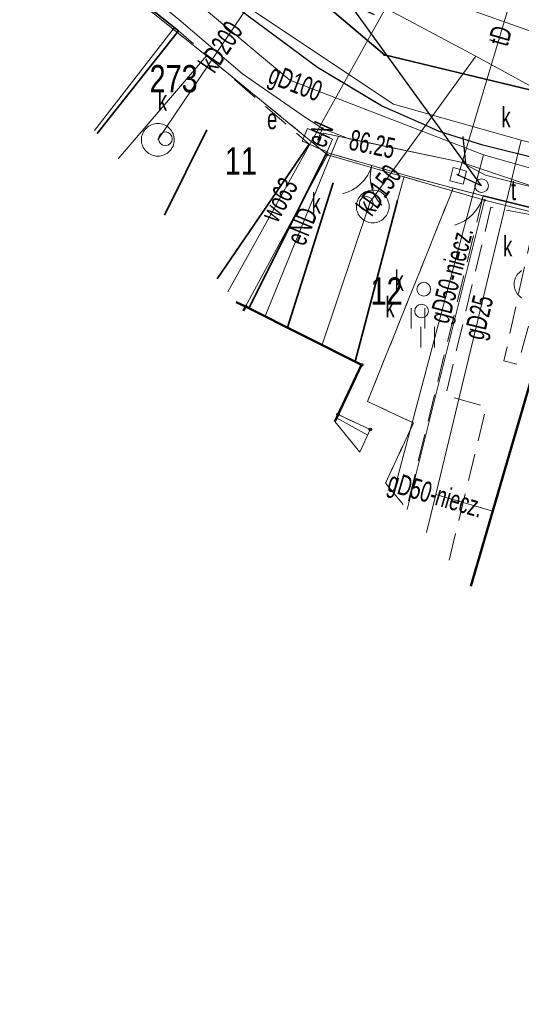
# Model space of a CAD drawing. Header units: metres. Extents: x 7504240 to 7504745, y 5782869 to 5783359.
# Tile 15 of 93: x 7504294 to 7504312, y 5782985 to 5783021. Entities that reach past the tile are written whole.
import ezdxf
from ezdxf.enums import TextEntityAlignment as Align

# ---------------------------------------------------------------- set-up
doc = ezdxf.new("R2010")
doc.units = ezdxf.units.M
doc.header["$MEASUREMENT"] = 0
for name, pattern in [('1.0_0.5', [1.5, 1, -0.5]), ('1.5_0.5', [2, 1.5, -0.5]), ('219-500', [0]), ('egug-500', [1, 0.5, -0.5]), ('l219_500', [0]), ('l32_500', [0]), ('otob_500', [0]), ('otof_500', [0]), ('sutp_500', [0])]:
    doc.linetypes.add(name, pattern=pattern)
doc.layers.get('0').update_dxf_attribs({"color": 2, "linetype": 'CONTINUOUS', "lineweight": 5})
for name, color, linetype in [('203-punkt graniczny', 7, 'CONTINUOUS'), ('211-numer działki ewidencyjnej', 7, 'CONTINUOUS'), ('216-obręb ewidencyjny', 7, 'CONTINUOUS'), ('218-kontur użytku gruntowego', 7, 'CONTINUOUS'), ('219-działka ewidencyjna', 7, 'CONTINUOUS'), ('312-budynek ewidencyjny', 7, 'CONTINUOUS'), ('352-schody', 7, 'CONTINUOUS'), ('brama', 7, 'CONTINUOUS'), ('chodnik', 7, 'CONTINUOUS'), ('furtka', 7, 'CONTINUOUS'), ('jezdnia', 7, 'CONTINUOUS'), ('komora podziemna', 7, 'CONTINUOUS'), ('krawężnik', 7, 'CONTINUOUS'), ('ogrodzenie trwałe', 7, 'CONTINUOUS'), ('przewód elektroenergetyczny podziemny', 7, 'CONTINUOUS'), ('przewód elektroenergetyczny podziemny-Atr1', 7, 'CONTINUOUS'), ('przewód gazowy', 7, 'CONTINUOUS'), ('przewód gazowy-Atr1', 7, 'CONTINUOUS'), ('przewód kanalizacyjny', 7, 'CONTINUOUS'), ('przewód kanalizacyjny-Atr1', 7, 'CONTINUOUS'), ('przewód telekomunikacyjny napowietrzny', 7, 'CONTINUOUS'), ('przewód telekomunikacyjny podziemny', 7, 'CONTINUOUS'), ('przewód telekomunikacyjny podziemny-Atr1', 7, 'CONTINUOUS'), ('przewód wodociągowy', 7, 'CONTINUOUS'), ('przewód wodociągowy-Atr1', 7, 'CONTINUOUS'), ('Punkt budynku', 7, 'CONTINUOUS'), ('rzędna', 7, 'CONTINUOUS'), ('rzędna-Atr2', 7, 'CONTINUOUS'), ('szafa elektroenergetyczna lub kontener', 7, 'CONTINUOUS'), ('szafa elektroenergetyczna lub kontener-Atr17', 7, 'CONTINUOUS'), ('słup przewodów napowietrznych', 7, 'CONTINUOUS'), ('trawnik', 7, 'CONTINUOUS'), ('właz do komory lub kanału - kwadratowy', 7, 'CONTINUOUS'), ('właz do komory lub kanału - kwadratowy-Atr17', 7, 'CONTINUOUS'), ('właz do komory lub kanału - okrągły', 7, 'CONTINUOUS'), ('właz do komory lub kanału - okrągły-Atr17', 7, 'CONTINUOUS')]:
    doc.layers.add(name, color=color, linetype=linetype)
doc.styles.get("Standard").update_dxf_attribs({"font": 'Working1250', "width": 0.75})
doc.linetypes.add('902-500', pattern='A,3.75,0,[1,ksztalty.shx,S=0.5,R=0,X=0,Y=0],3.75', length=7.5)

# ---------------------------------------------------------------- blocks, each defined once
blk = doc.blocks.new('US22')
at = {"color": 0, "linetype": 'Continuous', "lineweight": 13}
blk.add_circle((0, 0), 0.25, dxfattribs=at)
blk = doc.blocks.new('US18')
at = {"color": 0, "linetype": 'Continuous', "lineweight": 13}
for p, q in [((-0.5, -0.25), (-0.5, 0.25)), ((-0.5, 0.25), (0.5, 0.25)), ((0.5, -0.25), (0.5, 0.25)), ((-0.5, -0.25), (0.5, -0.25))]:
    blk.add_line(p, q, dxfattribs=at)
blk = doc.blocks.new('PW01')
at = {"linetype": 'Continuous', "lineweight": 13}
h = blk.add_hatch(color=0, dxfattribs=at)
edge = h.paths.add_edge_path()
edge.add_arc((0, 0), 0.045, 0, 360)
blk = doc.blocks.new('US22A')
at = {"color": 0, "linetype": 'Continuous', "lineweight": 0}
blk.add_lwpolyline([(-0.25, -0.25), (0.25, -0.25), (0.25, 0.25), (-0.25, 0.25)], close=True, dxfattribs=at)
blk = doc.blocks.new('US15')
at = {"color": 0, "linetype": 'Continuous', "lineweight": 13}
blk.add_circle((0, 0), 0.25, dxfattribs=at)
blk = doc.blocks.new('OK02')
at = {"color": 0, "linetype": 'Continuous', "lineweight": 0}
for centre, start, end in [((-1.5, 0), 0, 60), ((1.5, 0), 120, 180)]:
    blk.add_arc(centre, 1.5, start, end, dxfattribs=at)
blk = doc.blocks.new('OK04')
at = {"color": 0, "linetype": 'Continuous', "lineweight": 0}
blk.add_arc((1.5, 0.001), 1.5, 120, 180, dxfattribs=at)
blk = doc.blocks.new('TU04')
at = {"color": 0, "linetype": 'Continuous', "lineweight": 13}
for p, q in [((0, 0), (0, 0.75)), ((0.5, 0), (0.5, 0.75))]:
    blk.add_line(p, q, dxfattribs=at)
blk = doc.blocks.new('SUTP')
at = {"color": 0, "linetype": 'Continuous'}
for p, q in [((0, 0), (0.866, 0.5)), ((9.232, 0), (8.366, 0.5)), ((0, 0), (9.232, 0)), ((1.866, -0.5), (1, 0)), ((7.366, -0.5), (8.232, 0))]:
    blk.add_line(p, q, dxfattribs=at)
blk = doc.blocks.new('203')
at = {"linetype": 'Continuous', "lineweight": 0}
h = blk.add_hatch(color=0, dxfattribs=at)
edge = h.paths.add_edge_path()
edge.add_arc((0, 0), 0.045, 0, 360)
blk = doc.blocks.new('PUNKTBUD')
at = {"color": 0}
blk.add_circle((0, 0), 0.045, dxfattribs=at)

msp = doc.modelspace()

# ---------------------------------------------------------------- linework, layer by layer
at = {"layer": '216-obręb ewidencyjny', "color": 7, "linetype": 'l32_500', "lineweight": 35, "flags": 128}
for points in [[(7504307.45, 5783019.41), (7504283.45, 5783039.71)], [(7504422.45, 5782991.73), (7504307.45, 5783019.41)]]:
    msp.add_lwpolyline(points, dxfattribs=at)
at = {"layer": '218-kontur użytku gruntowego', "color": 3, "linetype": 'egug-500', "lineweight": 18, "flags": 128}
for points in [[(7504283.45, 5783039.71), (7504307.45, 5783019.41)], [(7504290.8, 5783027.49), (7504299.71, 5783020.35)], [(7504299.71, 5783020.35), (7504300.93, 5783019.38)], [(7504300.93, 5783019.38), (7504305.36, 5783015.75)], [(7504307.45, 5783019.41), (7504422.45, 5782991.73)], [(7504305.36, 5783015.75), (7504311.12, 5783014.09)], [(7504311.12, 5783014.09), (7504320.66, 5783011.71)]]:
    msp.add_lwpolyline(points, dxfattribs=at)
at = {"layer": '219-działka ewidencyjna', "color": 7, "linetype": 'l219_500', "lineweight": 18, "flags": 128}
for points in [[(7504307.45, 5783019.41), (7504283.45, 5783039.71)], [(7504422.45, 5782991.73), (7504307.45, 5783019.41)]]:
    msp.add_lwpolyline(points, dxfattribs=at)
at = {"layer": '219-działka ewidencyjna', "color": 7, "linetype": '219-500', "lineweight": 18, "flags": 128}
for points in [[(7504307.45, 5783019.41), (7504283.45, 5783039.71)], [(7504290.8, 5783027.49), (7504299.71, 5783020.35)], [(7504296.827, 5783016.645), (7504299.71, 5783020.35)], [(7504300.93, 5783019.38), (7504299.71, 5783020.35)], [(7504297.687, 5783015.603), (7504300.93, 5783019.38)], [(7504300.93, 5783019.38), (7504305.36, 5783015.75)], [(7504422.45, 5782991.73), (7504307.45, 5783019.41)], [(7504305.36, 5783015.75), (7504302.36, 5783010.2)], [(7504311.12, 5783014.09), (7504305.36, 5783015.75)], [(7504311.12, 5783014.09), (7504308.287, 5783002.762)], [(7504311.12, 5783014.09), (7504320.66, 5783011.71)], [(7504302.28, 5783010.04), (7504302.36, 5783010.2)]]:
    msp.add_lwpolyline(points, dxfattribs=at)
at = {"layer": '312-budynek ewidencyjny', "color": 7, "linetype": 'Continuous', "lineweight": 50, "flags": 128}
for points in [[(7504302.36, 5783010.2), (7504302.018, 5783010.357)], [(7504302.36, 5783010.2), (7504302.28, 5783010.04)], [(7504302.28, 5783010.04), (7504302.36, 5783010.2)], [(7504306.61, 5783008.06), (7504302.36, 5783010.2)], [(7504313.43, 5783009.57), (7504310.609, 5782999.95)], [(7504305.63, 5783005.982), (7504306.61, 5783008.06)]]:
    msp.add_lwpolyline(points, dxfattribs=at)
at = {"layer": '352-schody', "color": 7, "linetype": 'Continuous', "lineweight": 18, "flags": 128}
msp.add_lwpolyline([(7504306.93, 5783005.69), (7504306.55, 5783004.86), (7504305.63, 5783005.98), (7504305.75, 5783006.24)], close=True, dxfattribs=at)
msp.add_lwpolyline([(7504306.93, 5783005.69), (7504306.55, 5783004.86), (7504305.63, 5783005.98), (7504305.75, 5783006.24)], close=True, dxfattribs=at)
msp.add_lwpolyline([(7504306.835, 5783005.482), (7504305.691, 5783006.112)], dxfattribs=at)
at = {"layer": 'brama', "color": 7, "linetype": 'otob_500', "lineweight": 18, "flags": 128}
msp.add_lwpolyline([(7504308.64, 5783014.88), (7504305.34, 5783015.84)], dxfattribs=at)
at = {"layer": 'chodnik', "color": 7, "linetype": '1.0_0.5', "lineweight": 18, "flags": 128}
msp.add_lwpolyline([(7504272.68, 5783079.94), (7504274.5, 5783079.66), (7504276.97, 5783066.63), (7504280.37, 5783047.58), (7504281.2, 5783042.89), (7504281.28, 5783042.41), (7504281.47, 5783041.8), (7504281.75, 5783041.13), (7504281.96, 5783040.59), (7504282.4, 5783039.77), (7504282.84, 5783038.99), (7504283.9, 5783037.33), (7504284.47, 5783036.52), (7504285.14, 5783035.65), (7504285.74, 5783034.91), (7504286.42, 5783034.2), (7504287.13, 5783033.44), (7504288.43, 5783032.11), (7504289.3, 5783031.28), (7504290.27, 5783030.5), (7504296.41, 5783025.45), (7504300.2, 5783022.51), (7504305, 5783018.95), (7504306.48, 5783018.06), (7504307.34, 5783017.55), (7504308.89, 5783016.86), (7504309.45, 5783016.6), (7504310.08, 5783016.41), (7504311.06, 5783016.11), (7504317.39, 5783014.53), (7504327.02, 5783012.16), (7504338.73, 5783009.18), (7504350.7, 5783006.22), (7504350.27, 5783004.56), (7504349.41, 5783004.84), (7504347.06, 5783005.39), (7504345.32, 5783005.79), (7504342.99, 5783006.32), (7504339.79, 5783007.2), (7504337.16, 5783007.78), (7504334.14, 5783008.48), (7504332.99, 5783008.78), (7504330.28, 5783009.39), (7504328.75, 5783009.78), (7504327.54, 5783010.1), (7504323.95, 5783011.04), (7504320.9, 5783011.72), (7504317.67, 5783012.56), (7504315.1, 5783013.27), (7504313.88, 5783013.55), (7504311.07, 5783014.25), (7504309.97, 5783014.53), (7504308.18, 5783015.01), (7504305.34, 5783015.84), (7504304.69, 5783016.14), (7504299.9, 5783020.29), (7504290.43, 5783027.71), (7504289.23, 5783028.76), (7504283.51, 5783034.17), (7504282.22, 5783035.16), (7504280.36, 5783036.93), (7504280.34, 5783037.15), (7504279.72, 5783041.51), (7504279.65, 5783042.07), (7504279.47, 5783043.24), (7504278.14, 5783050.16), (7504277.89, 5783051.55), (7504277.55, 5783053.27), (7504276.56, 5783058.36), (7504275.82, 5783061.49), (7504275.35, 5783064.7), (7504274.8, 5783067.62), (7504274.3, 5783071.26), (7504273.97, 5783072.6), (7504273.63, 5783074.44), (7504273.03, 5783078)], close=True, dxfattribs=at)
for points in [[(7504306.552, 5783004.865), (7504306.93, 5783005.69), (7504305.75, 5783006.24), (7504306.61, 5783008.06), (7504306.37, 5783008.18), (7504307.93, 5783014.08), (7504308.18, 5783015.01), (7504309.97, 5783014.53)], [(7504309.97, 5783014.53), (7504306.83, 5783006.72), (7504308.51, 5783005.93), (7504307.49, 5783003.728)], [(7504309.821, 5783000.905), (7504311.18, 5783006.52), (7504309.69, 5783006.94), (7504311.35, 5783013.83), (7504312.99, 5783013.52), (7504311.83, 5783008.21), (7504312.34, 5783008.07), (7504313.88, 5783013.55), (7504315.1, 5783013.27), (7504314.33, 5783010.44)], [(7504314.33, 5783010.44), (7504313.73, 5783010.61), (7504313.43, 5783009.57), (7504310.609, 5782999.95)]]:
    msp.add_lwpolyline(points, dxfattribs=at)
at = {"layer": 'furtka', "color": 7, "linetype": 'otof_500', "lineweight": 18, "flags": 128}
msp.add_lwpolyline([(7504311.07, 5783014.25), (7504308.64, 5783014.88)], dxfattribs=at)
at = {"layer": 'jezdnia', "color": 7, "linetype": '1.5_0.5', "lineweight": 18, "flags": 128}
msp.add_lwpolyline([(7504577.831, 5783003.782), (7504558.98, 5783020.81), (7504558.19, 5783021.34), (7504557.01, 5783021.88), (7504555.95, 5783022.12), (7504554.68, 5783022.21), (7504552.44, 5783021.93), (7504550.87, 5783021.47), (7504550.03, 5783021.13), (7504542.66, 5783017.53), (7504537.48, 5783015.03), (7504523.13, 5783008.03), (7504517.19, 5783005.17), (7504514.08, 5783003.77), (7504502.02, 5782998.51), (7504488.87, 5782993.68), (7504484.23, 5782992.16), (7504480.8, 5782991.1), (7504476.85, 5782990.02), (7504473.94, 5782989.24), (7504470.36, 5782988.44), (7504467.43, 5782987.96), (7504464.96, 5782987.62), (7504462.36, 5782987.31), (7504458.59, 5782987.02), (7504449.03, 5782986.88), (7504442.13, 5782987.04), (7504437.74, 5782987.41), (7504430.56, 5782987.86), (7504427.73, 5782988.13), (7504424.96, 5782988.52), (7504413.65, 5782990.36), (7504405.37, 5782992.35), (7504396.6, 5782994.48), (7504380.09, 5782998.65), (7504378.7, 5782997.69), (7504375.03, 5782998.38), (7504374.88, 5783000.07), (7504368.43, 5783001.67), (7504353.45, 5783005.46), (7504353.03, 5783003.8), (7504350.27, 5783004.56), (7504350.7, 5783006.22), (7504338.73, 5783009.18), (7504327.02, 5783012.16), (7504317.39, 5783014.53), (7504311.06, 5783016.11), (7504310.08, 5783016.41), (7504309.45, 5783016.6), (7504308.89, 5783016.86), (7504307.34, 5783017.55), (7504306.48, 5783018.06), (7504305, 5783018.95), (7504300.2, 5783022.51), (7504296.41, 5783025.45), (7504290.27, 5783030.5), (7504289.3, 5783031.28), (7504288.43, 5783032.11), (7504287.13, 5783033.44), (7504286.42, 5783034.2), (7504285.74, 5783034.91), (7504285.14, 5783035.65), (7504284.47, 5783036.52), (7504283.9, 5783037.33), (7504282.84, 5783038.99), (7504282.4, 5783039.77), (7504281.96, 5783040.59), (7504281.75, 5783041.13), (7504281.47, 5783041.8), (7504281.28, 5783042.41), (7504281.2, 5783042.89), (7504280.37, 5783047.58), (7504276.97, 5783066.63), (7504274.5, 5783079.66), (7504273.59, 5783081.67), (7504272.03, 5783083.99), (7504270.85, 5783085.15), (7504269.08, 5783086.4), (7504267.35, 5783087.7), (7504266.48, 5783088.16), (7504264.89, 5783089.01), (7504263.28, 5783089.41), (7504262.39, 5783089.46), (7504261.52, 5783089.34), (7504260.42, 5783089.03), (7504259.51, 5783088.65), (7504258.89, 5783088.26), (7504258.31, 5783087.84), (7504257.46, 5783087.08), (7504256.96, 5783086.56), (7504256.52, 5783086.01), (7504256.18, 5783085.39), (7504254.9, 5783082.31), (7504255.4, 5783082.11), (7504255.2, 5783081.51), (7504254.64, 5783081.7), (7504250.768, 5783072.44)], dxfattribs=at)
at = {"layer": 'komora podziemna', "color": 34, "linetype": 'Continuous', "lineweight": 18, "flags": 128}
for points in [[(7504299.74, 5783016.3), (7504299.74, 5783016.24), (7504299.73, 5783016.18), (7504299.72, 5783016.13), (7504299.7, 5783016.07), (7504299.67, 5783016.02), (7504299.64, 5783015.97), (7504299.61, 5783015.92), (7504299.57, 5783015.88), (7504299.52, 5783015.84), (7504299.48, 5783015.8), (7504299.43, 5783015.77), (7504299.37, 5783015.75), (7504299.32, 5783015.73), (7504299.26, 5783015.71), (7504299.2, 5783015.7), (7504299.14, 5783015.7), (7504299.08, 5783015.7), (7504299.03, 5783015.71), (7504298.97, 5783015.73), (7504298.91, 5783015.75), (7504298.86, 5783015.77), (7504298.81, 5783015.8), (7504298.76, 5783015.84), (7504298.72, 5783015.88), (7504298.68, 5783015.92), (7504298.64, 5783015.97), (7504298.61, 5783016.02), (7504298.59, 5783016.07), (7504298.57, 5783016.13), (7504298.55, 5783016.18), (7504298.55, 5783016.24), (7504298.54, 5783016.3), (7504298.55, 5783016.36), (7504298.55, 5783016.42), (7504298.57, 5783016.47), (7504298.59, 5783016.53), (7504298.61, 5783016.58), (7504298.64, 5783016.63), (7504298.68, 5783016.68), (7504298.72, 5783016.72), (7504298.76, 5783016.76), (7504298.81, 5783016.8), (7504298.86, 5783016.83), (7504298.91, 5783016.85), (7504298.97, 5783016.87), (7504299.03, 5783016.89), (7504299.08, 5783016.9), (7504299.14, 5783016.9), (7504299.2, 5783016.9), (7504299.26, 5783016.89), (7504299.32, 5783016.87), (7504299.37, 5783016.85), (7504299.43, 5783016.83), (7504299.48, 5783016.8), (7504299.52, 5783016.76), (7504299.57, 5783016.72), (7504299.61, 5783016.68), (7504299.64, 5783016.63), (7504299.67, 5783016.58), (7504299.7, 5783016.53), (7504299.72, 5783016.47), (7504299.73, 5783016.42), (7504299.74, 5783016.36)], [(7504307.62, 5783013.86), (7504307.62, 5783013.8), (7504307.61, 5783013.74), (7504307.59, 5783013.69), (7504307.57, 5783013.63), (7504307.55, 5783013.58), (7504307.52, 5783013.53), (7504307.48, 5783013.48), (7504307.44, 5783013.44), (7504307.4, 5783013.4), (7504307.35, 5783013.36), (7504307.3, 5783013.33), (7504307.25, 5783013.31), (7504307.19, 5783013.29), (7504307.14, 5783013.27), (7504307.08, 5783013.26), (7504307.02, 5783013.26), (7504306.96, 5783013.26), (7504306.9, 5783013.27), (7504306.85, 5783013.29), (7504306.79, 5783013.31), (7504306.74, 5783013.33), (7504306.69, 5783013.36), (7504306.64, 5783013.4), (7504306.6, 5783013.44), (7504306.56, 5783013.48), (7504306.52, 5783013.53), (7504306.49, 5783013.58), (7504306.47, 5783013.63), (7504306.45, 5783013.69), (7504306.43, 5783013.74), (7504306.42, 5783013.8), (7504306.42, 5783013.86), (7504306.42, 5783013.92), (7504306.43, 5783013.98), (7504306.45, 5783014.03), (7504306.47, 5783014.09), (7504306.49, 5783014.14), (7504306.52, 5783014.19), (7504306.56, 5783014.24), (7504306.6, 5783014.28), (7504306.64, 5783014.32), (7504306.69, 5783014.36), (7504306.74, 5783014.39), (7504306.79, 5783014.41), (7504306.85, 5783014.43), (7504306.9, 5783014.45), (7504306.96, 5783014.46), (7504307.02, 5783014.46), (7504307.08, 5783014.46), (7504307.14, 5783014.45), (7504307.19, 5783014.43), (7504307.25, 5783014.41), (7504307.3, 5783014.39), (7504307.35, 5783014.36), (7504307.4, 5783014.32), (7504307.44, 5783014.28), (7504307.48, 5783014.24), (7504307.52, 5783014.19), (7504307.55, 5783014.14), (7504307.57, 5783014.09), (7504307.59, 5783014.03), (7504307.61, 5783013.98), (7504307.62, 5783013.92)]]:
    msp.add_lwpolyline(points, close=True, dxfattribs=at)
msp.add_lwpolyline([(7504312.47, 5783010.51), (7504312.42, 5783010.55), (7504312.38, 5783010.59), (7504312.34, 5783010.63), (7504312.3, 5783010.68), (7504312.27, 5783010.73), (7504312.25, 5783010.78), (7504312.23, 5783010.84), (7504312.21, 5783010.89), (7504312.2, 5783010.95), (7504312.2, 5783011.01), (7504312.2, 5783011.07), (7504312.21, 5783011.13), (7504312.23, 5783011.18), (7504312.25, 5783011.24), (7504312.27, 5783011.29), (7504312.3, 5783011.34), (7504312.34, 5783011.39), (7504312.38, 5783011.43), (7504312.42, 5783011.47), (7504312.47, 5783011.51)], dxfattribs=at)
at = {"layer": 'krawężnik', "color": 7, "linetype": 'Continuous', "lineweight": 25, "flags": 128}
msp.add_lwpolyline([(7504350.27, 5783004.56), (7504350.7, 5783006.22), (7504338.73, 5783009.18), (7504327.02, 5783012.16), (7504317.39, 5783014.53), (7504311.06, 5783016.11), (7504310.08, 5783016.41), (7504309.45, 5783016.6), (7504308.89, 5783016.86), (7504307.34, 5783017.55), (7504306.48, 5783018.06), (7504305, 5783018.95), (7504300.2, 5783022.51), (7504296.41, 5783025.45), (7504290.27, 5783030.5), (7504289.3, 5783031.28), (7504288.43, 5783032.11), (7504287.13, 5783033.44), (7504286.42, 5783034.2), (7504285.74, 5783034.91), (7504285.14, 5783035.65), (7504284.47, 5783036.52), (7504283.9, 5783037.33), (7504282.84, 5783038.99)], dxfattribs=at)
at = {"layer": 'ogrodzenie trwałe', "color": 7, "linetype": '902-500', "lineweight": 35, "flags": 128}
for points in [[(7504283.51, 5783034.17), (7504290.55, 5783027.73), (7504299.9, 5783020.29), (7504296.923, 5783016.529)], [(7504299.389, 5783013.542), (7504300.94, 5783016.67)], [(7504301.314, 5783011.21), (7504304.69, 5783016.14)], [(7504302.48, 5783010.14), (7504305.34, 5783015.84)], [(7504303.9, 5783009.43), (7504305.57, 5783014.73)], [(7504306.37, 5783008.18), (7504307.93, 5783014.08)], [(7504313.88, 5783013.55), (7504311.07, 5783014.25)]]:
    msp.add_lwpolyline(points, dxfattribs=at)
at = {"layer": 'przewód elektroenergetyczny podziemny', "color": 1, "linetype": 'Continuous', "lineweight": 18, "flags": 128}
for points in [[(7504374.64, 5782999.18), (7504357.78, 5783003.11), (7504355.26, 5783003.74), (7504354.7, 5783004.01), (7504344.16, 5783006.76), (7504343.67, 5783006.82), (7504342.73, 5783007.11), (7504335.55, 5783008.93), (7504333.26, 5783009.51), (7504325.51, 5783011.47), (7504325.11, 5783011.54), (7504314.08, 5783014.26), (7504311.15, 5783015.01), (7504310.26, 5783015.48), (7504306.16, 5783016.34), (7504305.18, 5783016.72), (7504304.56, 5783017.12), (7504302.25, 5783018.72), (7504299.91, 5783020.71), (7504295.3, 5783024.52), (7504287.74, 5783030.95)], [(7504305.18, 5783016.72), (7504304.99, 5783016.29)], [(7504305.77, 5783016.43), (7504303.08, 5783009.84)], [(7504304.99, 5783016.29), (7504305.22, 5783016.55), (7504310.26, 5783015.48), (7504313.33, 5783014.45), (7504314.39, 5783013.86), (7504325.48, 5783011.22), (7504353.97, 5783004.23), (7504363.99, 5783001.77), (7504374.64, 5782999.18), (7504374.78, 5782998.35), (7504374.13, 5782995.39), (7504377.53, 5782993.77), (7504371.04, 5782968.86), (7504368.29, 5782958.09), (7504362.833, 5782936.687)]]:
    msp.add_lwpolyline(points, dxfattribs=at)
at = {"layer": 'przewód gazowy', "color": 52, "linetype": 'Continuous', "lineweight": 18, "flags": 128}
for points in [[(7504282.14, 5783037), (7504296.68, 5783024.6), (7504303.98, 5783018.48), (7504311.08, 5783015.75), (7504320.9, 5783012.97), (7504331.8, 5783010.09)], [(7504412.82, 5782991.12), (7504398.15, 5782994.76), (7504389, 5782997.11), (7504377.37, 5783000.04), (7504365.16, 5783003.11), (7504344.57, 5783008.03), (7504334.44, 5783010.66), (7504330.21, 5783011.8), (7504317.31, 5783015.02), (7504312.46, 5783016.29), (7504307.78, 5783017.61), (7504297.93, 5783024.17), (7504291.54, 5783029.76), (7504285.76, 5783035.2), (7504282.14, 5783037)], [(7504312.46, 5783016.29), (7504309.33, 5783003.31)], [(7504311.08, 5783015.75), (7504307.782, 5783003.374)], [(7504308.987, 5783001.915), (7504309.33, 5783003.31), (7504311.42, 5783002.7)]]:
    msp.add_lwpolyline(points, dxfattribs=at)
at = {"layer": 'przewód kanalizacyjny', "color": 34, "linetype": 'Continuous', "lineweight": 18, "flags": 128}
for points in [[(7504298.03, 5783026.57), (7504303.75, 5783023.12), (7504310.8, 5783019.37), (7504313.71, 5783017.78)], [(7504303.75, 5783023.12), (7504299.14, 5783016.3)], [(7504310.8, 5783019.37), (7504306.93, 5783014.03), (7504305.16, 5783008.79)]]:
    msp.add_lwpolyline(points, dxfattribs=at)
at = {"layer": 'przewód telekomunikacyjny napowietrzny', "color": 30, "linetype": 'sutp_500', "lineweight": 18, "flags": 128}
msp.add_lwpolyline([(7504293.73, 5783038.44), (7504311.01, 5783014.62)], dxfattribs=at)
at = {"layer": 'przewód telekomunikacyjny podziemny', "color": 30, "linetype": 'Continuous', "lineweight": 18, "flags": 128}
msp.add_lwpolyline([(7504313.22, 5783025.25), (7504310.15, 5783014.98)], dxfattribs=at)
at = {"layer": 'przewód wodociągowy', "color": 5, "linetype": 'Continuous', "lineweight": 18, "flags": 128}
for points in [[(7504264.53, 5783100.03), (7504264.81, 5783099.92), (7504278.59, 5783094.45), (7504278.57, 5783094), (7504278.1, 5783084.88), (7504286.23, 5783040.25), (7504287.3, 5783039.19), (7504287.51, 5783038.98), (7504293.48, 5783033.06), (7504307.98, 5783022), (7504317.4, 5783018.66), (7504327.14, 5783016.08), (7504327.63, 5783015.96), (7504330.31, 5783015.31), (7504332.31, 5783014.82), (7504347.98, 5783010.97), (7504376.93, 5783003.63), (7504377.4, 5783003.51)], [(7504307.98, 5783022), (7504307.82, 5783021.72), (7504301.71, 5783010.73)]]:
    msp.add_lwpolyline(points, dxfattribs=at)
at = {"layer": 'trawnik', "color": 7, "linetype": '1.0_0.5', "lineweight": 18, "flags": 128}
msp.add_lwpolyline([(7504311.07, 5783014.25), (7504308.26, 5783002.79), (7504307.49, 5783003.73), (7504308.51, 5783005.93), (7504306.83, 5783006.72), (7504309.97, 5783014.53)], close=True, dxfattribs=at)

# ---------------------------------------------------------------- block references
at = {"layer": '203-punkt graniczny', "color": 7, "linetype": 'Continuous', "lineweight": 18}
for p in [(7504299.71, 5783020.35), (7504300.93, 5783019.38), (7504307.45, 5783019.41), (7504305.36, 5783015.75), (7504311.12, 5783014.09), (7504302.36, 5783010.2)]:
    msp.add_blockref('203', p, dxfattribs=at)
at = {"layer": 'brama', "color": 7, "linetype": 'Continuous', "lineweight": 18, "rotation": 163.78}
msp.add_blockref('OK02', (7504306.99, 5783015.36), dxfattribs=at)
at = {"layer": 'furtka', "color": 7, "linetype": 'Continuous', "lineweight": 18, "rotation": 165.466}
msp.add_blockref('OK04', (7504311.07, 5783014.25), dxfattribs=at)
at = {"layer": 'przewód telekomunikacyjny napowietrzny', "color": 30, "linetype": 'Continuous', "lineweight": 18, "rotation": 125.959}
msp.add_blockref('SUTP', (7504311.01, 5783014.62), dxfattribs=at)
at = {"layer": 'Punkt budynku', "color": 5, "linetype": 'Continuous', "lineweight": 18}
for p in [(7504302.36, 5783010.2), (7504306.61, 5783008.06), (7504305.75, 5783006.24), (7504306.93, 5783005.69)]:
    msp.add_blockref('PUNKTBUD', p, dxfattribs=at)
at = {"layer": 'rzędna', "color": 1, "linetype": 'Continuous', "lineweight": 18}
msp.add_blockref('PW01', (7504305.18, 5783016.72), dxfattribs=at)
at = {"layer": 'szafa elektroenergetyczna lub kontener', "color": 1, "linetype": 'Continuous', "lineweight": 18, "rotation": 157.228}
msp.add_blockref('US18', (7504304.99, 5783016.29), dxfattribs=at)
at = {"layer": 'słup przewodów napowietrznych', "color": 7, "linetype": 'Continuous', "lineweight": 18}
msp.add_blockref('US15', (7504311.01, 5783014.62), dxfattribs=at)
at = {"layer": 'trawnik', "color": 7, "linetype": 'Continuous', "lineweight": 18}
for p in [(7504308.429, 5783009.389), (7504308.779, 5783008.698)]:
    msp.add_blockref('TU04', p, dxfattribs=at)
at = {"layer": 'właz do komory lub kanału - kwadratowy', "color": 7, "linetype": 'Continuous', "lineweight": 18, "rotation": 345.17}
msp.add_blockref('US22A', (7504310.15, 5783014.98), dxfattribs=at)
at = {"layer": 'właz do komory lub kanału - okrągły', "color": 7, "linetype": 'Continuous', "lineweight": 18}
for p in [(7504299.42, 5783016.34), (7504306.78, 5783013.97), (7504308.89, 5783010.83), (7504308.81, 5783010.03)]:
    msp.add_blockref('US22', p, dxfattribs=at)

# ---------------------------------------------------------------- texts
at = {"layer": '211-numer działki ewidencyjnej', "color": 7, "linetype": 'Continuous', "lineweight": 18, "width": 0.79}
for s, p in [('273', (7504298.84, 5783018.04)), ('11', (7504301.6, 5783015.03)), ('12', (7504306.94, 5783010.26))]:
    msp.add_text(s, height=1, dxfattribs=at).set_placement(p)
at = {"layer": 'przewód elektroenergetyczny podziemny-Atr1', "color": 1, "width": 0.667}
for s, rotation, p in [('eN', 66.161, (7504305.085, 5783016.505)), ('eND', 67.828, (7504304.422, 5783013.136))]:
    msp.add_text(s, height=0.75, rotation=rotation, dxfattribs=at).set_placement(p, align=Align.MIDDLE_CENTER)
at = {"layer": 'przewód gazowy-Atr1', "color": 52, "width": 0.667}
for s, rotation, p in [('gD100', -21.032, (7504304.191, 5783018.399)), ('gD50-niecz.', 75.075, (7504309.89, 5783011.35)), ('gD25', 76.42, (7504310.894, 5783009.8)), ('gD50-niecz.', -16.271, (7504309.331, 5783003.31))]:
    msp.add_text(s, height=0.75, rotation=rotation, dxfattribs=at).set_placement(p, align=Align.MIDDLE_CENTER)
at = {"layer": 'przewód kanalizacyjny-Atr1', "color": 34, "width": 0.667}
for s, rotation, p in [('kD200', 55.943, (7504301.445, 5783019.71)), ('kD150', 54.068, (7504307.242, 5783014.461))]:
    msp.add_text(s, height=0.75, rotation=rotation, dxfattribs=at).set_placement(p, align=Align.MIDDLE_CENTER)
at = {"layer": 'przewód telekomunikacyjny podziemny-Atr1', "color": 30, "width": 0.667}
msp.add_text('tD', height=0.75, rotation=73.852, dxfattribs=at).set_placement((7504311.686, 5783020.113), align=Align.MIDDLE_CENTER)
at = {"layer": 'przewód wodociągowy-Atr1', "color": 5, "width": 0.667}
msp.add_text('wo63', height=0.75, rotation=60.928, dxfattribs=at).set_placement((7504303.2, 5783013.41), align=Align.MIDDLE_LEFT)
at = {"layer": 'rzędna-Atr2', "color": 1, "width": 0.667}
msp.add_text('86.25', height=0.75, rotation=348.159, dxfattribs=at).set_placement((7504306.183, 5783016.318), align=Align.MIDDLE_LEFT)
at = {"layer": 'szafa elektroenergetyczna lub kontener-Atr17', "color": 1, "width": 0.667}
msp.add_text('e', height=0.75, dxfattribs=at).set_placement((7504303.146, 5783017.064), align=Align.MIDDLE_LEFT)
at = {"layer": 'właz do komory lub kanału - kwadratowy-Atr17', "color": 7, "width": 0.667}
msp.add_text('t', height=0.75, dxfattribs=at).set_placement((7504312.083, 5783014.468), align=Align.MIDDLE_LEFT)
at = {"layer": 'właz do komory lub kanału - okrągły-Atr17', "color": 7, "width": 0.667}
for p in [(7504299.147, 5783017.738), (7504311.74, 5783017.128), (7504304.78, 5783013.97), (7504311.8, 5783012.403), (7504307.822, 5783011.139), (7504307.489, 5783010.172)]:
    msp.add_text('k', height=0.75, dxfattribs=at).set_placement(p, align=Align.MIDDLE_LEFT)

doc.saveas('drawing.dxf')
